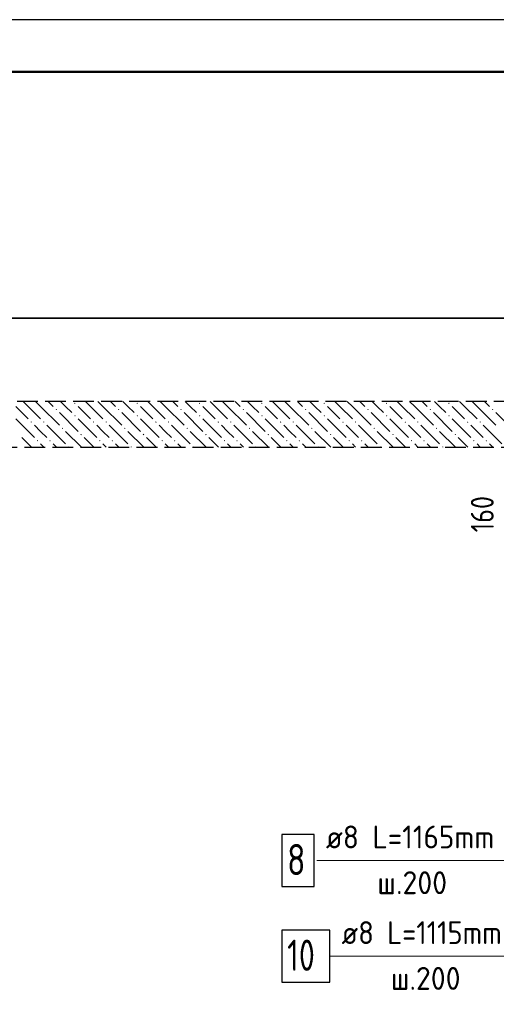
# Model space of a CAD drawing. Header units: millimetres. Extents: x 0 to 59400, y 0 to 42000.
# Tile 31 of 35: x 35989 to 40577, y 32533 to 42000. Entities that reach past the tile are written whole.
import ezdxf

# ---------------------------------------------------------------- set-up
doc = ezdxf.new("R2010")
doc.units = ezdxf.units.MM
doc.linetypes.add('______2', pattern=[270, 200, -70])
for name, color, linetype, lineweight in [('Standard', 7, 'Continuous', 25), ('ЖБ Перекрытие верхний уровень', 7, '______2', 25), ('Позиционная метка линия выноска', 7, 'Continuous', 13), ('Стена обрамление П-обр.', 7, 'Continuous', 35)]:
    doc.layers.add(name, color=color, linetype=linetype, lineweight=lineweight)
doc.styles.add('ISOCPEUR', font='txt')

msp = doc.modelspace()

# ---------------------------------------------------------------- hatches: boundary and pattern name
at = {"layer": 'ЖБ Перекрытие верхний уровень', "linetype": 'Continuous', "lineweight": 18, "transparency": 33554687}
for points in [[(36334.7, 38251.7), (36341.2, 38258.2), (36347.7, 38251.7), (36341.2, 38245.2)], [(36514.7, 38311.7), (36521.2, 38318.2), (36527.7, 38311.7), (36521.2, 38305.2)], [(36934.7, 38251.7), (36941.2, 38258.2), (36947.7, 38251.7), (36941.2, 38245.2)], [(37114.7, 38311.7), (37121.2, 38318.2), (37127.7, 38311.7), (37121.2, 38305.2)], [(37534.7, 38251.7), (37541.2, 38258.2), (37547.7, 38251.7), (37541.2, 38245.2)], [(37714.7, 38311.7), (37721.2, 38318.2), (37727.7, 38311.7), (37721.2, 38305.2)], [(38134.7, 38251.7), (38141.2, 38258.2), (38147.7, 38251.7), (38141.2, 38245.2)], [(38314.7, 38311.7), (38321.2, 38318.2), (38327.7, 38311.7), (38321.2, 38305.2)], [(38734.7, 38251.7), (38741.2, 38258.2), (38747.7, 38251.7), (38741.2, 38245.2)], [(38914.7, 38311.7), (38921.2, 38318.2), (38927.7, 38311.7), (38921.2, 38305.2)], [(39334.7, 38251.7), (39341.2, 38258.2), (39347.7, 38251.7), (39341.2, 38245.2)], [(39514.7, 38311.7), (39521.2, 38318.2), (39527.7, 38311.7), (39521.2, 38305.2)], [(39934.7, 38251.7), (39941.2, 38258.2), (39947.7, 38251.7), (39941.2, 38245.2)], [(40114.7, 38311.7), (40121.2, 38318.2), (40127.7, 38311.7), (40121.2, 38305.2)], [(40534.7, 38251.7), (40541.2, 38258.2), (40547.7, 38251.7), (40541.2, 38245.2)], [(36514.7, 38191.7), (36521.2, 38198.2), (36527.7, 38191.7), (36521.2, 38185.2)], [(37114.7, 38191.7), (37121.2, 38198.2), (37127.7, 38191.7), (37121.2, 38185.2)], [(37714.7, 38191.7), (37721.2, 38198.2), (37727.7, 38191.7), (37721.2, 38185.2)], [(38314.7, 38191.7), (38321.2, 38198.2), (38327.7, 38191.7), (38321.2, 38185.2)], [(38914.7, 38191.7), (38921.2, 38198.2), (38927.7, 38191.7), (38921.2, 38185.2)], [(39514.7, 38191.7), (39521.2, 38198.2), (39527.7, 38191.7), (39521.2, 38185.2)], [(40114.7, 38191.7), (40121.2, 38198.2), (40127.7, 38191.7), (40121.2, 38185.2)], [(36094.7, 38131.7), (36101.2, 38138.2), (36107.7, 38131.7), (36101.2, 38125.2)], [(36214.7, 38131.7), (36221.2, 38138.2), (36227.7, 38131.7), (36221.2, 38125.2)], [(36394.7, 38071.7), (36401.2, 38078.2), (36407.7, 38071.7), (36401.2, 38065.2)], [(36694.7, 38131.7), (36701.2, 38138.2), (36707.7, 38131.7), (36701.2, 38125.2)], [(36814.7, 38131.7), (36821.2, 38138.2), (36827.7, 38131.7), (36821.2, 38125.2)], [(36994.7, 38071.7), (37001.2, 38078.2), (37007.7, 38071.7), (37001.2, 38065.2)], [(37294.7, 38131.7), (37301.2, 38138.2), (37307.7, 38131.7), (37301.2, 38125.2)], [(37414.7, 38131.7), (37421.2, 38138.2), (37427.7, 38131.7), (37421.2, 38125.2)], [(37594.7, 38071.7), (37601.2, 38078.2), (37607.7, 38071.7), (37601.2, 38065.2)], [(37894.7, 38131.7), (37901.2, 38138.2), (37907.7, 38131.7), (37901.2, 38125.2)], [(38014.7, 38131.7), (38021.2, 38138.2), (38027.7, 38131.7), (38021.2, 38125.2)], [(38194.7, 38071.7), (38201.2, 38078.2), (38207.7, 38071.7), (38201.2, 38065.2)], [(38494.7, 38131.7), (38501.2, 38138.2), (38507.7, 38131.7), (38501.2, 38125.2)], [(38614.7, 38131.7), (38621.2, 38138.2), (38627.7, 38131.7), (38621.2, 38125.2)], [(38794.7, 38071.7), (38801.2, 38078.2), (38807.7, 38071.7), (38801.2, 38065.2)], [(39094.7, 38131.7), (39101.2, 38138.2), (39107.7, 38131.7), (39101.2, 38125.2)], [(39214.7, 38131.7), (39221.2, 38138.2), (39227.7, 38131.7), (39221.2, 38125.2)], [(39394.7, 38071.7), (39401.2, 38078.2), (39407.7, 38071.7), (39401.2, 38065.2)], [(39694.7, 38131.7), (39701.2, 38138.2), (39707.7, 38131.7), (39701.2, 38125.2)], [(39814.7, 38131.7), (39821.2, 38138.2), (39827.7, 38131.7), (39821.2, 38125.2)], [(39994.7, 38071.7), (40001.2, 38078.2), (40007.7, 38071.7), (40001.2, 38065.2)], [(40294.7, 38131.7), (40301.2, 38138.2), (40307.7, 38131.7), (40301.2, 38125.2)], [(40414.7, 38131.7), (40421.2, 38138.2), (40427.7, 38131.7), (40421.2, 38125.2)], [(36574.7, 38011.7), (36581.2, 38018.2), (36587.7, 38011.7), (36581.2, 38005.2)], [(37174.7, 38011.7), (37181.2, 38018.2), (37187.7, 38011.7), (37181.2, 38005.2)], [(37774.7, 38011.7), (37781.2, 38018.2), (37787.7, 38011.7), (37781.2, 38005.2)], [(38374.7, 38011.7), (38381.2, 38018.2), (38387.7, 38011.7), (38381.2, 38005.2)], [(38974.7, 38011.7), (38981.2, 38018.2), (38987.7, 38011.7), (38981.2, 38005.2)], [(39574.7, 38011.7), (39581.2, 38018.2), (39587.7, 38011.7), (39581.2, 38005.2)], [(40174.7, 38011.7), (40181.2, 38018.2), (40187.7, 38011.7), (40181.2, 38005.2)], [(36154.7, 37951.7), (36161.2, 37958.2), (36167.7, 37951.7), (36161.2, 37945.2)], [(36274.7, 37951.7), (36281.2, 37958.2), (36287.7, 37951.7), (36281.2, 37945.2)], [(36454.7, 37891.7), (36461.2, 37898.2), (36467.7, 37891.7), (36465.9, 37889.9), (36456.4, 37889.9)], [(36754.7, 37951.7), (36761.2, 37958.2), (36767.7, 37951.7), (36761.2, 37945.2)], [(36874.7, 37951.7), (36881.2, 37958.2), (36887.7, 37951.7), (36881.2, 37945.2)], [(37054.7, 37891.7), (37061.2, 37898.2), (37067.7, 37891.7), (37065.9, 37889.9), (37056.4, 37889.9)], [(37354.7, 37951.7), (37361.2, 37958.2), (37367.7, 37951.7), (37361.2, 37945.2)], [(37474.7, 37951.7), (37481.2, 37958.2), (37487.7, 37951.7), (37481.2, 37945.2)], [(37654.7, 37891.7), (37661.2, 37898.2), (37667.7, 37891.7), (37665.9, 37889.9), (37656.4, 37889.9)], [(37954.7, 37951.7), (37961.2, 37958.2), (37967.7, 37951.7), (37961.2, 37945.2)], [(38074.7, 37951.7), (38081.2, 37958.2), (38087.7, 37951.7), (38081.2, 37945.2)], [(38254.7, 37891.7), (38261.2, 37898.2), (38267.7, 37891.7), (38265.9, 37889.9), (38256.4, 37889.9)], [(38554.7, 37951.7), (38561.2, 37958.2), (38567.7, 37951.7), (38561.2, 37945.2)], [(38674.7, 37951.7), (38681.2, 37958.2), (38687.7, 37951.7), (38681.2, 37945.2)], [(38854.7, 37891.7), (38861.2, 37898.2), (38867.7, 37891.7), (38865.9, 37889.9), (38856.4, 37889.9)], [(39154.7, 37951.7), (39161.2, 37958.2), (39167.7, 37951.7), (39161.2, 37945.2)], [(39274.7, 37951.7), (39281.2, 37958.2), (39287.7, 37951.7), (39281.2, 37945.2)], [(39454.7, 37891.7), (39461.2, 37898.2), (39467.7, 37891.7), (39465.9, 37889.9), (39456.4, 37889.9)], [(39754.7, 37951.7), (39761.2, 37958.2), (39767.7, 37951.7), (39761.2, 37945.2)], [(39874.7, 37951.7), (39881.2, 37958.2), (39887.7, 37951.7), (39881.2, 37945.2)], [(40054.7, 37891.7), (40061.2, 37898.2), (40067.7, 37891.7), (40065.9, 37889.9), (40056.4, 37889.9)], [(40354.7, 37951.7), (40361.2, 37958.2), (40367.7, 37951.7), (40361.2, 37945.2)], [(40474.7, 37951.7), (40481.2, 37958.2), (40487.7, 37951.7), (40481.2, 37945.2)]]:
    msp.add_hatch(color=7, dxfattribs=at).paths.add_polyline_path(points, flags=16)

# ---------------------------------------------------------------- linework, layer by layer
at = {"layer": 'Standard', "color": 7, "linetype": 'Continuous', "lineweight": 25, "transparency": 33554687}
msp.add_lwpolyline([(0, 0), (59400, 0), (59400, 42000), (0, 42000), (0, 0)], close=True, dxfattribs=at)
at = {"layer": 'Standard', "color": 7, "linetype": 'Continuous', "lineweight": 50, "transparency": 33554687}
msp.add_lwpolyline([(2000, 41500), (58900, 41500), (58900, 500), (2000, 500), (2000, 41500)], close=True, dxfattribs=at)
at = {"layer": 'Standard', "color": 7, "linetype": 'Continuous', "lineweight": 13, "transparency": 33554687}
msp.add_lwpolyline([(58900, 41500), (2000, 41500), (2000, 500), (58900, 500), (58900, 41500)], dxfattribs=at)
at = {"layer": 'Standard', "color": 254, "linetype": 'Continuous', "lineweight": 35, "true_color": 0xc4c4ff, "transparency": 33554687}
msp.add_lwpolyline([(4994.4, 31449.9), (48234.4, 31449.9), (48234.4, 39129.9), (4994.4, 39129.9), (4994.4, 31449.9)], dxfattribs=at)
at = {"layer": 'ЖБ Перекрытие верхний уровень', "color": 7, "linetype": '______2', "lineweight": 25, "transparency": 33554687}
for p, q in [((42374.4, 38329.9), (12814.4, 38329.9)), ((12814.4, 37889.9), (42374.4, 37889.9))]:
    msp.add_line(p, q, dxfattribs=at)
at = {"layer": 'ЖБ Перекрытие верхний уровень', "color": 9, "linetype": 'Continuous', "lineweight": 18, "true_color": 0xc7c7c7, "transparency": 33554687}
for p, q in [((35951.2, 38281.7), (36071.2, 38161.7)), ((36071.2, 38281.7), (36022.9, 38329.9)), ((36071.2, 38281.7), (36191.2, 38161.7)), ((36142.9, 38329.9), (36191.2, 38281.7)), ((36191.2, 38281.7), (36371.2, 38101.7)), ((36262.9, 38329.9), (36311.2, 38281.7)), ((36431.2, 38281.7), (36382.9, 38329.9)), ((36491.2, 38221.7), (36431.2, 38281.7)), ((36551.2, 38281.7), (36671.2, 38161.7)), ((36671.2, 38281.7), (36622.9, 38329.9)), ((36671.2, 38281.7), (36791.2, 38161.7)), ((36742.9, 38329.9), (36791.2, 38281.7)), ((36791.2, 38281.7), (36971.2, 38101.7)), ((36862.9, 38329.9), (36911.2, 38281.7)), ((37031.2, 38281.7), (36982.9, 38329.9)), ((37091.2, 38221.7), (37031.2, 38281.7)), ((37151.2, 38281.7), (37271.2, 38161.7)), ((37271.2, 38281.7), (37222.9, 38329.9)), ((37271.2, 38281.7), (37391.2, 38161.7)), ((37342.9, 38329.9), (37391.2, 38281.7)), ((37391.2, 38281.7), (37571.2, 38101.7)), ((37462.9, 38329.9), (37511.2, 38281.7)), ((37631.2, 38281.7), (37582.9, 38329.9)), ((37691.2, 38221.7), (37631.2, 38281.7)), ((37751.2, 38281.7), (37871.2, 38161.7)), ((37871.2, 38281.7), (37822.9, 38329.9)), ((37871.2, 38281.7), (37991.2, 38161.7)), ((37942.9, 38329.9), (37991.2, 38281.7)), ((37991.2, 38281.7), (38171.2, 38101.7)), ((38062.9, 38329.9), (38111.2, 38281.7)), ((38231.2, 38281.7), (38182.9, 38329.9)), ((38291.2, 38221.7), (38231.2, 38281.7)), ((38351.2, 38281.7), (38471.2, 38161.7)), ((38471.2, 38281.7), (38422.9, 38329.9)), ((38471.2, 38281.7), (38591.2, 38161.7)), ((38542.9, 38329.9), (38591.2, 38281.7)), ((38591.2, 38281.7), (38771.2, 38101.7)), ((38662.9, 38329.9), (38711.2, 38281.7)), ((38831.2, 38281.7), (38782.9, 38329.9)), ((38891.2, 38221.7), (38831.2, 38281.7)), ((38951.2, 38281.7), (39071.2, 38161.7)), ((39071.2, 38281.7), (39022.9, 38329.9)), ((39071.2, 38281.7), (39191.2, 38161.7)), ((39142.9, 38329.9), (39191.2, 38281.7)), ((39191.2, 38281.7), (39371.2, 38101.7)), ((39262.9, 38329.9), (39311.2, 38281.7)), ((39431.2, 38281.7), (39382.9, 38329.9)), ((39491.2, 38221.7), (39431.2, 38281.7)), ((39551.2, 38281.7), (39671.2, 38161.7)), ((39671.2, 38281.7), (39622.9, 38329.9)), ((39671.2, 38281.7), (39791.2, 38161.7)), ((39742.9, 38329.9), (39791.2, 38281.7)), ((39791.2, 38281.7), (39971.2, 38101.7)), ((39862.9, 38329.9), (39911.2, 38281.7)), ((40031.2, 38281.7), (39982.9, 38329.9)), ((40091.2, 38221.7), (40031.2, 38281.7)), ((40151.2, 38281.7), (40271.2, 38161.7)), ((40271.2, 38281.7), (40222.9, 38329.9)), ((40271.2, 38281.7), (40391.2, 38161.7)), ((40342.9, 38329.9), (40391.2, 38281.7)), ((40391.2, 38281.7), (40571.2, 38101.7)), ((40462.9, 38329.9), (40511.2, 38281.7)), ((35951.2, 38161.7), (36131.2, 37981.7)), ((36371.2, 38221.7), (36551.2, 38041.7)), ((36551.2, 38161.7), (36731.2, 37981.7)), ((36971.2, 38221.7), (37151.2, 38041.7)), ((37151.2, 38161.7), (37331.2, 37981.7)), ((37571.2, 38221.7), (37751.2, 38041.7)), ((37751.2, 38161.7), (37931.2, 37981.7)), ((38171.2, 38221.7), (38351.2, 38041.7)), ((38351.2, 38161.7), (38531.2, 37981.7)), ((38771.2, 38221.7), (38951.2, 38041.7)), ((38951.2, 38161.7), (39131.2, 37981.7)), ((39371.2, 38221.7), (39551.2, 38041.7)), ((39551.2, 38161.7), (39731.2, 37981.7)), ((39971.2, 38221.7), (40151.2, 38041.7)), ((40151.2, 38161.7), (40331.2, 37981.7)), ((40571.2, 38221.7), (40751.2, 38041.7)), ((36191.2, 38041.7), (36131.2, 38101.7)), ((36251.2, 38101.7), (36431.2, 37921.7)), ((36791.2, 38041.7), (36731.2, 38101.7)), ((36851.2, 38101.7), (37031.2, 37921.7)), ((37391.2, 38041.7), (37331.2, 38101.7)), ((37451.2, 38101.7), (37631.2, 37921.7)), ((37991.2, 38041.7), (37931.2, 38101.7)), ((38051.2, 38101.7), (38231.2, 37921.7)), ((38591.2, 38041.7), (38531.2, 38101.7)), ((38651.2, 38101.7), (38831.2, 37921.7)), ((39191.2, 38041.7), (39131.2, 38101.7)), ((39251.2, 38101.7), (39431.2, 37921.7)), ((39791.2, 38041.7), (39731.2, 38101.7)), ((39851.2, 38101.7), (40031.2, 37921.7)), ((40391.2, 38041.7), (40331.2, 38101.7)), ((40451.2, 38101.7), (40631.2, 37921.7)), ((36102.9, 37889.9), (36011.2, 37981.7)), ((36251.2, 37981.7), (36191.2, 38041.7)), ((36431.2, 38041.7), (36582.9, 37889.9)), ((36702.9, 37889.9), (36611.2, 37981.7)), ((36851.2, 37981.7), (36791.2, 38041.7)), ((37031.2, 38041.7), (37182.9, 37889.9)), ((37302.9, 37889.9), (37211.2, 37981.7)), ((37451.2, 37981.7), (37391.2, 38041.7)), ((37631.2, 38041.7), (37782.9, 37889.9)), ((37902.9, 37889.9), (37811.2, 37981.7)), ((38051.2, 37981.7), (37991.2, 38041.7)), ((38231.2, 38041.7), (38382.9, 37889.9)), ((38502.9, 37889.9), (38411.2, 37981.7)), ((38651.2, 37981.7), (38591.2, 38041.7)), ((38831.2, 38041.7), (38982.9, 37889.9)), ((39102.9, 37889.9), (39011.2, 37981.7)), ((39251.2, 37981.7), (39191.2, 38041.7)), ((39431.2, 38041.7), (39582.9, 37889.9)), ((39702.9, 37889.9), (39611.2, 37981.7)), ((39851.2, 37981.7), (39791.2, 38041.7)), ((40031.2, 38041.7), (40182.9, 37889.9)), ((40302.9, 37889.9), (40211.2, 37981.7)), ((40451.2, 37981.7), (40391.2, 38041.7)), ((36191.2, 37921.7), (36222.9, 37889.9)), ((36311.2, 37921.7), (36342.9, 37889.9)), ((36791.2, 37921.7), (36822.9, 37889.9)), ((36911.2, 37921.7), (36942.9, 37889.9)), ((37391.2, 37921.7), (37422.9, 37889.9)), ((37511.2, 37921.7), (37542.9, 37889.9)), ((37991.2, 37921.7), (38022.9, 37889.9)), ((38111.2, 37921.7), (38142.9, 37889.9)), ((38591.2, 37921.7), (38622.9, 37889.9)), ((38711.2, 37921.7), (38742.9, 37889.9)), ((39191.2, 37921.7), (39222.9, 37889.9)), ((39311.2, 37921.7), (39342.9, 37889.9)), ((39791.2, 37921.7), (39822.9, 37889.9)), ((39911.2, 37921.7), (39942.9, 37889.9)), ((40391.2, 37921.7), (40422.9, 37889.9)), ((40511.2, 37921.7), (40542.9, 37889.9))]:
    msp.add_line(p, q, dxfattribs=at)
at = {"layer": 'Позиционная метка линия выноска', "color": 7, "linetype": 'Continuous', "lineweight": 13, "transparency": 33554687}
for points in [[(38848.4, 33914.9), (41786, 33914.9), (41786, 34589.9), (42186, 34989.9)], [(38982.1, 32994.9), (45299.7, 32994.9), (45299.7, 34189.9), (45699.7, 34589.9)]]:
    msp.add_lwpolyline(points, dxfattribs=at)
at = {"layer": 'Стена обрамление П-обр.', "color": 7, "linetype": 'Continuous', "lineweight": 25, "transparency": 33554687}
for points in [[(38513.7, 33664.9), (38823.7, 33664.9), (38823.7, 34164.9), (38513.7, 34164.9), (38513.7, 33664.9)], [(38513.7, 32744.9), (38973.7, 32744.9), (38973.7, 33244.9), (38513.7, 33244.9), (38513.7, 32744.9)]]:
    msp.add_lwpolyline(points, dxfattribs=at)

# ---------------------------------------------------------------- texts
at = {"layer": 'Standard', "color": 7, "linetype": 'Continuous', "lineweight": 25, "transparency": 33554687, "insert": (40552, 37071.4), "char_height": 220, "width": 508.571, "attachment_point": 7, "rotation": 90, "style": 'ISOCPEUR'}
msp.add_mtext('\\W0.83;160', dxfattribs=at)
at = {"layer": 'Стена обрамление П-обр.', "color": 7, "linetype": 'Continuous', "lineweight": 13, "transparency": 33554687, "attachment_point": 7, "style": 'ISOCPEUR'}
for s, insert, char_height, width in [('\\W0.93;ø8 L=1165mm ', (38936.4, 34032.3), 220, 1949.982), ('\\W0.78;8', (38563.6, 33774.9), 300, 326.407), ('\\W0.95;ш.200 ', (39431.4, 33592.2), 220, 962.136), ('\\W0.91;ø8 L=1115mm ', (39087.7, 33112.2), 220, 1903.653), ('\\W0.75;10', (38563.6, 32854.9), 300, 472.289), ('\\W0.95;ш.200 ', (39560.7, 32672.3), 220, 962.122)]:
    msp.add_mtext(s, dxfattribs=dict(at, insert=insert, char_height=char_height, width=width))

doc.saveas('drawing.dxf')
